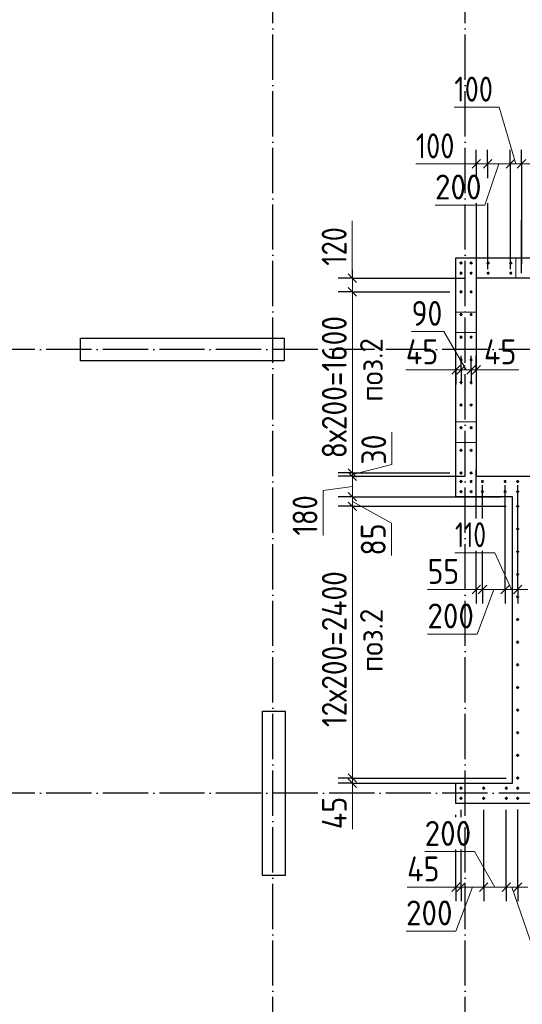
# Model space of a CAD drawing. Header units: millimetres. Extents: x -49773 to 2322955, y -3321 to 58485.
# Tile 248 of 256: x 1019348 to 1023791, y 36389 to 45086. Entities that reach past the tile are written whole.
import ezdxf

# ---------------------------------------------------------------- set-up
doc = ezdxf.new("R2010")
doc.units = ezdxf.units.MM
for name, pattern in [('______11', [500, 400, -50, 0, -50]), ('______2', [270, 200, -70]), ('______5', [1100, 800, -100, 100, -100])]:
    doc.linetypes.add(name, pattern=pattern)
for name, color, linetype, lineweight in [('Standard', 7, 'Continuous', 25), ('Арм.стержн. вертикальными 1', 22, 'Continuous', 35), ('Размерная линия_ общее', 7, 'Continuous', 13), ('Стена_ общее', 7, 'Continuous', 35)]:
    doc.layers.add(name, color=color, linetype=linetype, lineweight=lineweight)
doc.layers.add('Осевая линия_ общее', color=7, linetype='______5', lineweight=13, true_color=0xa0a0a0)
doc.styles.add('ISOCPEUR', font='txt')

msp = doc.modelspace()

# ---------------------------------------------------------------- linework, layer by layer
at = {"color": 7, "linetype": 'Continuous', "lineweight": 25, "transparency": 33554687}
for p, q in [((1019884.6, 42072.5), (1019884.6, 42272.5)), ((1019884.6, 42272.5), (1021684.6, 42272.5)), ((1021684.6, 42272.5), (1021684.6, 42072.5)), ((1021684.6, 42072.5), (1019884.6, 42072.5)), ((1021494.6, 37527.5), (1021494.6, 38977.5)), ((1021494.6, 38977.5), (1021694.6, 38977.5)), ((1021694.6, 38977.5), (1021694.6, 37527.5)), ((1021694.6, 37527.5), (1021494.6, 37527.5))]:
    msp.add_line(p, q, dxfattribs=at)
at = {"layer": 'Арм.стержн. вертикальными 1', "color": 4, "linetype": 'Continuous', "lineweight": 25, "transparency": 33554687}
for p, q in [((1023784.6, 42937.5), (1023784.6, 43312.5)), ((1023784.6, 42847.5), (1023784.6, 43142.5))]:
    msp.add_line(p, q, dxfattribs=at)
at = {"layer": 'Арм.стержн. вертикальными 1', "color": 4, "linetype": 'Continuous', "lineweight": 50, "transparency": 33554687}
for centre in [(1023249.6, 42937), (1023339.1, 42937), (1023489.6, 42937), (1023689.6, 42937), (1023249.6, 42847.5), (1023339.1, 42847.5), (1023489.6, 42847.5), (1023689.6, 42847.5), (1023249.6, 42682), (1023339.1, 42682), (1023249.6, 42482), (1023339.1, 42482), (1023249.6, 42282), (1023339.1, 42282), (1023249.6, 42082), (1023339.1, 42082), (1023249.6, 41882), (1023339.1, 41882), (1023249.6, 41682), (1023339.1, 41682), (1023249.6, 41482), (1023339.1, 41482), (1023249.6, 41282), (1023339.1, 41282), (1023249.6, 41082), (1023339.1, 41082), (1023249.6, 41007), (1023339.1, 41007), (1023439.6, 41007), (1023639.6, 41007), (1023750.1, 41006.5), (1023249.6, 40917.5), (1023339.1, 40917.5), (1023439.6, 40917.5), (1023639.6, 40917.5), (1023750.1, 40917), (1023749.6, 40787.5), (1023749.6, 40587.5), (1023749.6, 40387.5), (1023749.6, 40187.5), (1023749.6, 39987.5), (1023749.6, 39787.5), (1023749.6, 39587.5), (1023749.6, 39387.5), (1023749.6, 39187.5), (1023749.6, 38987.5), (1023749.6, 38787.5), (1023749.6, 38587.5), (1023749.6, 38387.5), (1023249.6, 38297.5), (1023449.6, 38297.5), (1023649.6, 38297.5), (1023750.1, 38297.5), (1023249.6, 38207.5), (1023449.6, 38207.5), (1023649.6, 38207.5), (1023750.1, 38208)]:
    msp.add_circle(centre, 5, dxfattribs=at)
at = {"layer": 'Осевая линия_ общее', "color": 253, "linetype": '______11', "lineweight": -3, "true_color": 0xa0a0a0, "transparency": 33554687}
for p, q in [((1021584.6, 31552.5), (1021584.6, 54460.7)), ((1023284.6, 31552.5), (1023284.6, 54460.7)), ((1028984.6, 42172.5), (1012752.8, 42172.5)), ((1028984.6, 38252.5), (1012752.8, 38252.5))]:
    msp.add_line(p, q, dxfattribs=at)
at = {"layer": 'Размерная линия_ общее', "color": 7, "linetype": 'Continuous', "lineweight": 13, "transparency": 33554687}
for p, q in [((1023586.3, 44312.5), (1023190.2, 44312.5)), ((1023734.6, 43812.5), (1023586.3, 44312.5)), ((1023245.4, 43811.5), (1022849.4, 43811.5)), ((1023434.6, 43812.5), (1023245.4, 43811.5)), ((1023384.6, 43812.5), (1023309.6, 43812.5)), ((1023384.6, 43812.5), (1023484.6, 43812.5)), ((1023584.6, 43812.5), (1023459.4, 43447.9)), ((1023484.6, 43812.5), (1023684.6, 43812.5)), ((1023684.6, 43812.5), (1023784.6, 43812.5)), ((1023784.6, 43812.5), (1024584.6, 43812.5)), ((1023459.4, 43447.9), (1023019.4, 43447.9)), ((1022287.8, 42912.7), (1022287.8, 43308.7)), ((1022289, 42742.3), (1022287.8, 42912.7)), ((1022289, 42802.5), (1022289, 42877.5)), ((1022289, 42802.5), (1022289, 42682)), ((1023098.2, 42331.8), (1022812.2, 42331.8)), ((1023294.4, 41992.5), (1023098.2, 42331.8)), ((1023069.6, 41992.1), (1022761.6, 41992.1)), ((1023227.1, 41992.5), (1023069.6, 41992.1)), ((1023204.6, 41992.5), (1023129.6, 41992.5)), ((1023249.6, 41992.5), (1023204.6, 41992.5)), ((1023339.1, 41992.5), (1023249.6, 41992.5)), ((1023384.6, 41992.5), (1023339.1, 41992.5)), ((1023361.9, 41992.5), (1023452.3, 41991.9)), ((1023384.6, 41992.5), (1023459.6, 41992.5)), ((1023452.3, 41991.9), (1023760.3, 41991.9)), ((1022638.1, 41155.5), (1022638.1, 41441.5)), ((1022289, 41067.3), (1022638.1, 41155.5)), ((1022289, 41082), (1022289, 41052.5)), ((1022289, 41052.5), (1022289, 40872.5)), ((1022289, 40962.5), (1022030.4, 40926.5)), ((1022030.4, 40926.5), (1022030.4, 40530.5)), ((1022289, 40872.5), (1022289, 40787.5)), ((1022289, 40830), (1022633.5, 40638.5)), ((1022289, 40787.5), (1022289, 38387.5)), ((1022633.5, 40638.5), (1022633.5, 40352.5)), ((1023547.9, 40376.5), (1023195.9, 40376.5)), ((1023694.8, 40052.8), (1023547.9, 40376.5)), ((1023240.1, 40052.7), (1022954.1, 40052.7)), ((1023412.1, 40052.8), (1023240.1, 40052.7)), ((1023384.6, 40052.8), (1023309.6, 40052.8)), ((1023384.6, 40052.8), (1023439.6, 40052.8)), ((1023539.6, 40052.8), (1023392.3, 39659.3)), ((1023639.6, 40052.8), (1023750.1, 40052.8)), ((1023750.1, 40052.8), (1023839.6, 40052.8)), ((1023392.3, 39659.3), (1022952.3, 39659.3)), ((1022289, 38387.5), (1022289, 38342.5)), ((1022289, 38365), (1022289.6, 38243.6)), ((1022289, 38342.5), (1022289, 38267.5)), ((1022289.6, 38243.6), (1022289.6, 37935.6)), ((1023368, 37738.1), (1022928, 37738.1)), ((1023549.6, 37424), (1023368, 37738.1)), ((1023080.6, 37424.5), (1022772.6, 37424.5)), ((1023227.1, 37424), (1023080.6, 37424.5)), ((1023204.6, 37424), (1023129.6, 37424)), ((1023349.6, 37424), (1023203.1, 37035.8)), ((1023204.6, 37424), (1023249.6, 37424)), ((1023449.6, 37424), (1023649.6, 37424)), ((1023649.6, 37424), (1023750.1, 37424)), ((1023699.8, 37424), (1024008.3, 36524)), ((1023750.1, 37424), (1023839.6, 37424)), ((1023203.1, 37035.8), (1022763.1, 37035.8))]:
    msp.add_line(p, q, dxfattribs=at)
at = {"layer": 'Размерная линия_ общее', "color": 253, "linetype": 'Continuous', "lineweight": -3, "true_color": 0xa0a0a0, "transparency": 33554687}
for p, q in [((1023384.6, 43812.5), (1023384.6, 43937.5)), ((1023484.6, 43812.5), (1023484.6, 43937.5)), ((1023684.6, 43812.5), (1023684.6, 43937.5)), ((1023784.6, 43812.5), (1023784.6, 43937.5)), ((1023384.6, 43812.5), (1023384.6, 43687.5)), ((1023384.6, 43812.5), (1023384.6, 43750.9)), ((1023484.6, 43812.5), (1023484.6, 43687.5)), ((1023484.6, 43812.5), (1023484.6, 43750.9)), ((1023684.6, 43812.5), (1023684.6, 43687.5)), ((1023784.6, 43812.5), (1023784.6, 43687.5)), ((1023384.6, 43464.9), (1023384.6, 42698.8)), ((1023484.6, 43464.9), (1023484.6, 42883.3)), ((1022289, 42802.5), (1022164, 42802.5)), ((1022289, 42802.5), (1022414, 42802.5)), ((1022289, 42802.5), (1023284.6, 42802.5)), ((1022289, 42682), (1022164, 42682)), ((1022289, 42682), (1022414, 42682)), ((1023204.6, 41992.5), (1023204.6, 42117.5)), ((1023249.6, 41992.5), (1023249.6, 42117.5)), ((1023339.1, 41992.5), (1023339.1, 42117.5)), ((1023384.6, 41992.5), (1023384.6, 42117.5)), ((1023204.6, 41992.5), (1023204.6, 41867.5)), ((1023249.6, 41992.5), (1023249.6, 41867.5)), ((1023249.6, 41992.5), (1023249.6, 41958.8)), ((1023339.1, 41992.5), (1023339.1, 41867.5)), ((1023339.1, 41992.5), (1023339.1, 41958.8)), ((1023384.6, 41992.5), (1023384.6, 41867.5)), ((1022289, 41082), (1022164, 41082)), ((1022289, 41052.5), (1022164, 41052.5)), ((1022289, 41082), (1022414, 41082)), ((1022289, 41052.5), (1022414, 41052.5)), ((1023439.6, 40679.5), (1023439.6, 40973.8)), ((1022289, 40872.5), (1022164, 40872.5)), ((1022289, 40872.5), (1022414, 40872.5)), ((1022289, 40787.5), (1022164, 40787.5)), ((1022289, 40787.5), (1022414, 40787.5)), ((1023384.6, 40052.8), (1023384.6, 40177.8)), ((1023439.6, 40052.8), (1023439.6, 40177.8)), ((1023639.6, 40052.8), (1023639.6, 40177.8)), ((1023750.1, 40052.8), (1023750.1, 40177.8)), ((1023384.6, 40052.8), (1023384.6, 39927.8)), ((1023439.6, 40052.8), (1023439.6, 39927.8)), ((1023639.6, 40052.8), (1023639.6, 39927.8)), ((1023750.1, 40052.8), (1023750.1, 39927.8)), ((1022289, 38387.5), (1022164, 38387.5)), ((1022289, 38387.5), (1022414, 38387.5)), ((1022289, 38387.5), (1023649.6, 38387.5)), ((1022289, 38342.5), (1022164, 38342.5)), ((1022289, 38342.5), (1022414, 38342.5)), ((1022289, 38342.5), (1023604.6, 38342.5)), ((1023249.6, 38041.1), (1023249.6, 38107.5)), ((1023204.6, 38041.1), (1023204.6, 38062.5)), ((1023204.6, 37424), (1023204.6, 37549)), ((1023249.6, 37424), (1023249.6, 37549)), ((1023449.6, 37424), (1023449.6, 37549)), ((1023649.6, 37424), (1023649.6, 37549)), ((1023750.1, 37424), (1023750.1, 37549)), ((1023204.6, 37424), (1023204.6, 37299)), ((1023249.6, 37424), (1023249.6, 37299)), ((1023449.6, 37424), (1023449.6, 37299)), ((1023649.6, 37424), (1023649.6, 37299)), ((1023750.1, 37424), (1023750.1, 37299))]:
    msp.add_line(p, q, dxfattribs=at)
at = {"layer": 'Размерная линия_ общее', "color": 7, "linetype": 'Continuous', "lineweight": 25, "transparency": 33554687}
for p, q in [((1023347.1, 43775), (1023422.1, 43850)), ((1023447.1, 43775), (1023522.1, 43850)), ((1023647.1, 43775), (1023722.1, 43850)), ((1023747.1, 43775), (1023822.1, 43850)), ((1022251.5, 42840), (1022326.5, 42765)), ((1022251.5, 42719.5), (1022326.5, 42644.5)), ((1023242.1, 42030), (1023167.1, 41955)), ((1023287.1, 42030), (1023212.1, 41955)), ((1023376.6, 42030), (1023301.6, 41955)), ((1023422.1, 42030), (1023347.1, 41955)), ((1022251.5, 41119.5), (1022326.5, 41044.5)), ((1022251.5, 41090), (1022326.5, 41015)), ((1022251.5, 40910), (1022326.5, 40835)), ((1022251.5, 40825), (1022326.5, 40750)), ((1023347.1, 40015.3), (1023422.1, 40090.3)), ((1023402.1, 40015.3), (1023477.1, 40090.3)), ((1023602.1, 40015.3), (1023677.1, 40090.3)), ((1023712.6, 40015.3), (1023787.6, 40090.3)), ((1022251.5, 38425), (1022326.5, 38350)), ((1022251.5, 38380), (1022326.5, 38305)), ((1023167.1, 37386.5), (1023242.1, 37461.5)), ((1023212.1, 37386.5), (1023287.1, 37461.5)), ((1023412.1, 37386.5), (1023487.1, 37461.5)), ((1023612.1, 37386.5), (1023687.1, 37461.5)), ((1023712.6, 37386.5), (1023787.6, 37461.5))]:
    msp.add_line(p, q, dxfattribs=at)
at = {"layer": 'Размерная линия_ общее', "color": 253, "linetype": 'Continuous', "lineweight": -3, "true_color": 0xa0a0a0, "transparency": 33554687}
for points in [[(1023684.6, 43812.5), (1023684.6, 43641.6), (1023684.6, 43641.6), (1023684.6, 43561.7), (1023684.6, 43561.7), (1023684.6, 42883.3)], [(1023784.6, 43812.5), (1023784.6, 43620.1), (1023784.6, 43620.1), (1023784.6, 43531), (1023784.6, 43531), (1023784.6, 42928.8)], [(1022289, 42682), (1022297.5, 42682), (1022297.5, 42682), (1022310.2, 42682), (1022310.2, 42682), (1023149.6, 42682)], [(1023204.6, 41992.5), (1023204.6, 42009), (1023204.6, 42009), (1023204.6, 42019.3)], [(1023384.6, 41992.5), (1023384.6, 42008.9), (1023384.6, 42008.9), (1023384.6, 42019.3)], [(1022289, 41082), (1022513.6, 41082), (1022513.6, 41082), (1023149.6, 41082)], [(1022289, 41052.5), (1022517.5, 41052.5), (1022517.5, 41052.5), (1023284.6, 41052.5)], [(1023384.6, 40679.5), (1023384.6, 41066.1), (1023384.6, 41066.1), (1023384.6, 41108.8)], [(1023639.6, 40052.8), (1023639.6, 40069.8), (1023639.6, 40069.8), (1023639.6, 40069.8), (1023639.6, 40069.8), (1023639.6, 40069.8), (1023639.6, 40069.8), (1023639.6, 40069.8), (1023639.6, 40069.8), (1023639.6, 40115.8), (1023639.6, 40115.8), (1023639.6, 40130), (1023639.6, 40130), (1023639.6, 40178.7), (1023639.6, 40178.7), (1023639.6, 40225.4), (1023639.6, 40225.4), (1023639.6, 40270.7), (1023639.6, 40270.7), (1023639.6, 40973.8)], [(1023750.1, 40052.8), (1023750.1, 40069.8), (1023750.1, 40069.8), (1023750.1, 40069.8), (1023750.1, 40069.8), (1023750.1, 40069.8), (1023750.1, 40069.8), (1023750.1, 40069.8), (1023750.1, 40069.8), (1023750.1, 40122.9), (1023750.1, 40122.9), (1023750.1, 40139.2), (1023750.1, 40139.2), (1023750.1, 40195.4), (1023750.1, 40195.4), (1023750.1, 40249.3), (1023750.1, 40249.3), (1023750.1, 40301.6), (1023750.1, 40301.6), (1023750.1, 40973.3)], [(1022289, 40872.5), (1022541.9, 40872.5), (1022541.9, 40872.5), (1023604.6, 40872.5)], [(1022289, 40787.5), (1022553.3, 40787.5), (1022553.3, 40787.5), (1023649.6, 40787.5)], [(1023384.6, 40052.8), (1023384.6, 40069.8), (1023384.6, 40069.8), (1023384.6, 40069.8), (1023384.6, 40069.8), (1023384.6, 40069.8), (1023384.6, 40069.8), (1023384.6, 40069.8), (1023384.6, 40069.8), (1023384.6, 40099.5), (1023384.6, 40099.5), (1023384.6, 40108.6), (1023384.6, 40108.6), (1023384.6, 40140), (1023384.6, 40140), (1023384.6, 40170.2), (1023384.6, 40170.2), (1023384.6, 40199.4), (1023384.6, 40199.4), (1023384.6, 40393.5)], [(1023439.6, 40052.8), (1023439.6, 40069.8), (1023439.6, 40069.8), (1023439.6, 40069.8), (1023439.6, 40069.8), (1023439.6, 40069.8), (1023439.6, 40069.8), (1023439.6, 40069.8), (1023439.6, 40069.8), (1023439.6, 40103), (1023439.6, 40103), (1023439.6, 40113.2), (1023439.6, 40113.2), (1023439.6, 40148.4), (1023439.6, 40148.4), (1023439.6, 40182.1), (1023439.6, 40182.1), (1023439.6, 40214.8), (1023439.6, 40214.8), (1023439.6, 40393.5)], [(1023449.6, 37424), (1023449.6, 37441.3), (1023449.6, 37441.3), (1023449.6, 37441.4), (1023449.6, 37441.4), (1023449.6, 37530.4), (1023449.6, 37530.4), (1023449.6, 38107.5)], [(1023649.6, 37424), (1023649.6, 37441.2), (1023649.6, 37441.2), (1023649.6, 37441.3), (1023649.6, 37441.3), (1023649.6, 37555.4), (1023649.6, 37555.4), (1023649.6, 38107.5)], [(1023750.1, 37424), (1023750.1, 37441.2), (1023750.1, 37441.2), (1023750.1, 37441.3), (1023750.1, 37441.3), (1023750.1, 37568), (1023750.1, 37568), (1023750.1, 38108)], [(1023204.6, 37424), (1023204.6, 37441.4), (1023204.6, 37441.4), (1023204.6, 37441.4), (1023204.6, 37441.4), (1023204.6, 37499.7), (1023204.6, 37499.7), (1023204.6, 37755.1)], [(1023249.6, 37424), (1023249.6, 37441.3), (1023249.6, 37441.3), (1023249.6, 37441.4), (1023249.6, 37441.4), (1023249.6, 37505.3), (1023249.6, 37505.3), (1023249.6, 37755.1)]]:
    msp.add_lwpolyline(points, dxfattribs=at)
at = {"layer": 'Размерная линия_ общее', "color": 7, "linetype": 'Continuous', "lineweight": 13, "transparency": 33554687}
for points in [[(1022289, 42682), (1022289, 42601), (1022289, 42601), (1022289, 42505), (1022289, 42505), (1022289, 41082)], [(1023439.6, 40052.8), (1023459.5, 40052.8), (1023459.5, 40052.8), (1023639.6, 40052.8)], [(1023249.6, 37424), (1023255, 37424), (1023255, 37424), (1023449.6, 37424)]]:
    msp.add_lwpolyline(points, dxfattribs=at)
at = {"layer": 'Стена_ общее', "color": 7, "linetype": 'Continuous', "lineweight": 25, "transparency": 33554687}
for p, q in [((1023204.6, 41052.5), (1023204.6, 42982.5)), ((1023204.6, 42982.5), (1023384.6, 42982.5)), ((1023384.6, 42982.5), (1028004.6, 42982.5)), ((1024984.6, 42802.5), (1023384.6, 42802.5)), ((1023384.6, 42802.5), (1023384.6, 41052.5)), ((1023204.6, 40872.5), (1023204.6, 41052.5)), ((1023384.6, 41052.5), (1024984.6, 41052.5)), ((1023704.6, 40872.5), (1023204.6, 40872.5)), ((1023704.6, 38342.5), (1023704.6, 40872.5)), ((1023204.6, 38162.5), (1023204.6, 38342.5)), ((1023204.6, 38342.5), (1023704.6, 38342.5)), ((1027929.6, 38162.5), (1023204.6, 38162.5))]:
    msp.add_line(p, q, dxfattribs=at)
at = {"layer": 'Стена_ общее', "color": 253, "linetype": '______2', "lineweight": 18, "true_color": 0xababab, "transparency": 33554687}
for p, q in [((1023734.6, 42982.5), (1023734.6, 42802.5)), ((1023384.6, 42502.5), (1023204.6, 42502.5)), ((1023204.6, 42322.5), (1023384.6, 42322.5)), ((1023384.6, 41532.5), (1023204.6, 41532.5)), ((1023204.6, 41352.5), (1023384.6, 41352.5))]:
    msp.add_line(p, q, dxfattribs=at)

# ---------------------------------------------------------------- texts
at = {"layer": 'Standard', "color": 7, "linetype": 'Continuous', "lineweight": 18, "transparency": 33554687, "char_height": 200, "attachment_point": 7, "rotation": 90, "style": 'ISOCPEUR'}
for insert, width in [((1022557.2, 41712.3), 703.217), ((1022557.2, 39322.3), 703.224)]:
    msp.add_mtext('\\W0.94;поз.2', dxfattribs=dict(at, insert=insert, width=width))
at = {"layer": 'Размерная линия_ общее', "color": 7, "linetype": 'Continuous', "lineweight": 25, "transparency": 33554687, "char_height": 220, "attachment_point": 7, "style": 'ISOCPEUR'}
for s, insert, width in [('\\W0.83;100', (1023190.2, 44362.5), 508.571), ('\\W0.83;100', (1022849.4, 43861.5), 508.564), ('\\W0.91;200', (1023019.4, 43497.9), 561.996), ('\\W0.87;90', (1022812.2, 42381.8), 403.94), ('\\W0.88;45', (1022761.6, 42042.1), 426.797), ('\\W0.88;45', (1023452.3, 42041.9), 426.797), ('\\W0.74;110', (1023195.9, 40426.5), 455.155), ('\\W0.87;55', (1022954.1, 40102.7), 403.94), ('\\W0.91;200', (1022952.3, 39709.3), 561.988), ('\\W0.91;200', (1022928, 37788.1), 561.981), ('\\W0.88;45', (1022772.6, 37474.5), 426.789), ('\\W0.91;200', (1022763.1, 37085.8), 561.981)]:
    msp.add_mtext(s, dxfattribs=dict(at, insert=insert, width=width))
at = {"layer": 'Размерная линия_ общее', "color": 7, "linetype": 'Continuous', "lineweight": 25, "transparency": 33554687, "char_height": 220, "attachment_point": 7, "rotation": 90, "style": 'ISOCPEUR'}
for s, insert, width in [('\\W0.83;120', (1022237.8, 42912.7), 508.571), ('\\W0.86;8х200=1600', (1022239, 41212), 1453.371), ('\\W0.87;30', (1022588.1, 41155.5), 403.924), ('\\W0.83;180', (1021980.4, 40530.5), 508.571), ('\\W0.87;85', (1022583.5, 40352.5), 403.924), ('\\W0.86;12х200=2400', (1022239, 38837.5), 1613.853), ('\\W0.88;45', (1022239.6, 37935.6), 426.797)]:
    msp.add_mtext(s, dxfattribs=dict(at, insert=insert, width=width))

doc.saveas('drawing.dxf')
